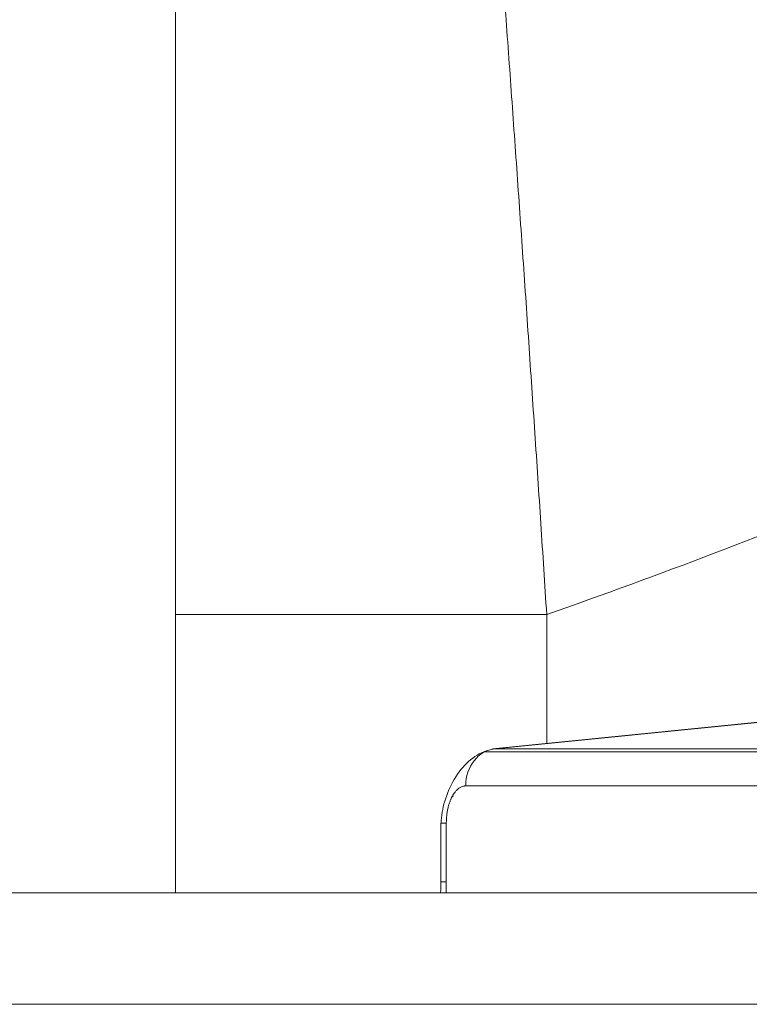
# Model space of a CAD drawing. Header units: millimetres. Extents: x 51337 to 61814, y -21781 to -12277.
# Tile 176 of 256: x 59306 to 59326, y -20909 to -20882. Entities that reach past the tile are written whole.
import ezdxf

# ---------------------------------------------------------------- set-up
doc = ezdxf.new("R2010")
doc.units = ezdxf.units.MM
doc.header["$LTSCALE"] = 0.3175
doc.layers.add('1轮廓实线层', color=7, linetype='Continuous', lineweight=18)

msp = doc.modelspace()

# ---------------------------------------------------------------- linework, layer by layer
at = {"layer": '1轮廓实线层'}
for p, q in [((59310.29339, -20785.01714), (59310.29339, -20905.97519)), ((59310.29339, -20785.01714), (59310.29339, -20905.97519)), ((59310.29339, -20898.48196), (59320.29339, -20898.48196)), ((59320.29339, -20898.48196), (59320.29339, -20901.95518)), ((59333.03221, -20900.67352), (59318.83667, -20902.10105)), ((59333.0285, -20900.67664), (59318.89194, -20902.09825)), ((59318.89194, -20902.09825), (59333.01219, -20902.09825)), ((59332.74682, -20902.17664), (59318.62657, -20902.17664)), ((59318.11238, -20903.09459), (59332.23263, -20903.09459)), ((59317.77486, -20903.38095), (59317.75854, -20903.35968)), ((59317.44176, -20904.09826), (59317.58941, -20904.09826)), ((59317.44176, -20904.09826), (59317.44176, -20905.67664)), ((59317.58941, -20905.67664), (59317.58941, -20904.09826)), ((59317.58941, -20905.67664), (59317.44176, -20905.67664)), ((59359.33893, -20905.97664), (59291.24784, -20905.97664)), ((59291.24784, -20905.97664), (59359.33893, -20905.97664)), ((59359.33893, -20908.97664), (59291.24784, -20908.97664))]:
    msp.add_line(p, q, dxfattribs=at)
msp.add_arc((59255.29339, -20713.97664), 195.62007, 289.4070225, 292.2231843, dxfattribs=at)
msp.add_ellipse((59318.96473, -20903.09459), major_axis=(0, 1), ratio=0.85234978, start_param=0.08550529, end_param=1.57079633, dxfattribs=at)
for points, degree in [([(59317.15026, -20857.1767), (59317.17235, -20857.42138), (59317.21707, -20857.91838), (59317.28573, -20858.68656), (59317.35589, -20859.47705), (59317.42749, -20860.28953), (59317.50046, -20861.1236), (59317.57473, -20861.97889), (59317.65022, -20862.85497), (59317.72687, -20863.75143), (59317.80461, -20864.6678), (59317.88336, -20865.60362), (59317.96304, -20866.55838), (59318.04359, -20867.53159), (59318.12493, -20868.5227), (59318.20698, -20869.53116), (59318.28968, -20870.55642), (59318.37295, -20871.59787), (59318.45672, -20872.65492), (59318.54092, -20873.72695), (59318.62547, -20874.81333), (59318.71031, -20875.9134), (59318.79536, -20877.02651), (59318.88057, -20878.15198), (59318.96585, -20879.28913), (59319.05115, -20880.43725), (59319.13641, -20881.59564), (59319.22156, -20882.76359), (59319.30654, -20883.94038), (59319.39129, -20885.12528), (59319.47575, -20886.31754), (59319.55988, -20887.51644), (59319.64361, -20888.72123), (59319.7269, -20889.93117), (59319.80969, -20891.14551), (59319.89194, -20892.36349), (59319.9736, -20893.58439), (59320.05463, -20894.80743), (59320.13499, -20896.0319), (59320.21463, -20897.25704), (59320.26722, -20898.07373), (59320.29339, -20898.48196)], 3), ([(59317.44176, -20905.67664), (59317.44159, -20905.77835), (59317.43932, -20905.87864), (59317.43485, -20905.97799)], 3), ([(59317.58941, -20905.67664), (59317.58941, -20905.82958), (59317.58351, -20905.98035)], 2)]:
    msp.add_open_spline(points, degree=degree, dxfattribs=at)
for points, knots in [([(59318.66401, -20902.14845), (59318.4922, -20902.21001), (59318.18244, -20902.39684), (59317.7886, -20902.89015), (59317.56773, -20903.39569), (59317.47116, -20903.80619), (59317.45042, -20904.00186), (59317.44645, -20904.09826)], [0, 0, 0, 0, 0.26311626, 0.51842089, 0.76390342, 0.88314259, 1, 1, 1, 1]), ([(59317.58941, -20904.09826), (59317.58948, -20904.08962), (59317.58968, -20904.06681), (59317.59072, -20904.02446), (59317.59364, -20903.96609), (59317.59993, -20903.89248), (59317.61137, -20903.8049), (59317.63013, -20903.70436), (59317.65608, -20903.60349), (59317.68644, -20903.51332), (59317.71582, -20903.44232), (59317.74201, -20903.38866), (59317.76917, -20903.34004), (59317.8032, -20903.28711), (59317.85209, -20903.22492), (59317.91135, -20903.1685), (59317.97238, -20903.12878), (59318.02472, -20903.10723), (59318.06529, -20903.09792), (59318.09318, -20903.09503), (59318.10745, -20903.09471), (59318.11238, -20903.09459)], [0, 0, 0, 0, 0.01649196, 0.04350779, 0.0808384, 0.12826596, 0.1856136, 0.25278385, 0.33147234, 0.39946267, 0.45692543, 0.50392963, 0.53930425, 0.59255786, 0.66373102, 0.75302722, 0.83314985, 0.89820425, 0.94795224, 0.98201286, 1, 1, 1, 1])]:
    msp.add_open_spline(points, degree=3, knots=knots, dxfattribs=at)

doc.saveas('drawing.dxf')
